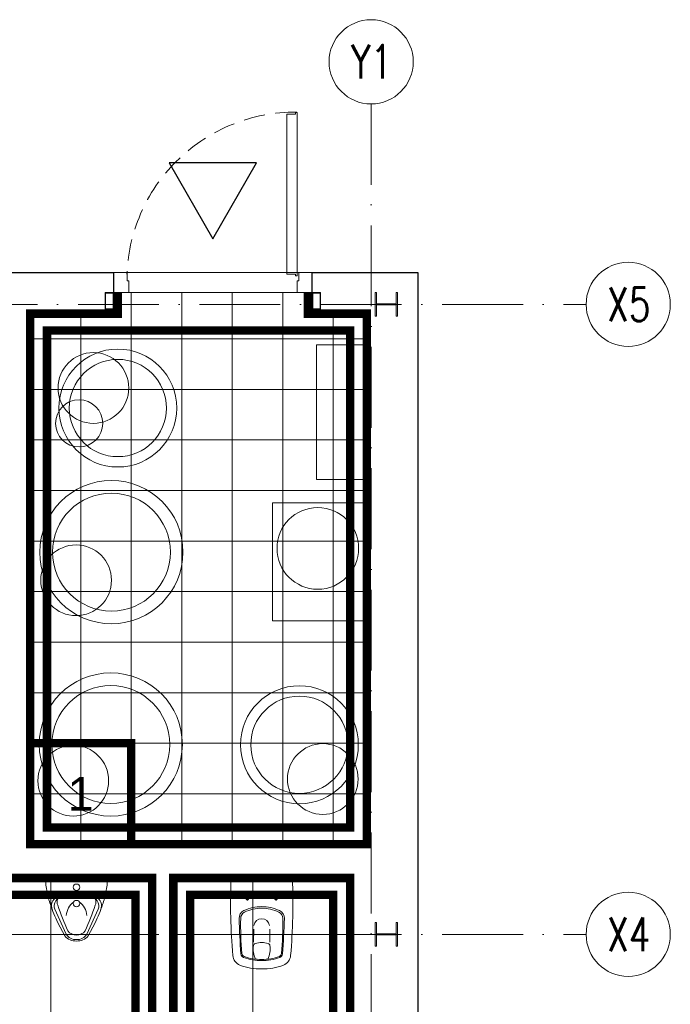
# Model space of a CAD drawing. Header units: millimetres. Extents: x -2074 to 12588, y -3630 to 101167.
# Tile 80 of 256: x 2961 to 3347, y -1325 to -740. Entities that reach past the tile are written whole.
import ezdxf
from ezdxf.enums import TextEntityAlignment as Align

# ---------------------------------------------------------------- set-up
doc = ezdxf.new("R2010")
doc.units = ezdxf.units.MM
for name, pattern in [('ACAD_ISO10W100', [18, 12, -3, 0, -3]), ('AM_DIN_G_W050', [13.75, 9.75, -1.5, 1, -1.5]), ('CONTINOUS', [0]), ('DASH', [0.75, 0.5, -0.25]), ('DASHED', [19.05, 12.7, -6.35])]:
    doc.linetypes.add(name, pattern=pattern)
for name, color, linetype, lineweight in [('MultiEnergy_bufory', 8, 'Continuous', 20), ('SelinAr_BUD_drzwi okna', 7, 'Continuous', 18), ('SelinAr_BUD_osie', 8, 'ACAD_ISO10W100', 18), ('SelinAr_BUD_posadzka', 7, 'Continuous', 20), ('SelinAr_BUD_posadzka cokoły', 5, 'Continuous', 18), ('SelinAr_BUD_posadzka okładziny ścienne', 5, 'Continuous', 20), ('SelinAr_BUD_ściany', 7, 'Continuous', 25), ('SelinAr_K_stal', 7, 'Continuous', 20), ('SelinAr_WYP_armatura', 8, 'Continuous', 18)]:
    doc.layers.add(name, color=color, linetype=linetype, lineweight=lineweight)
doc.styles.add('Arch-Dim', font='romans.shx', dxfattribs={"width": 0.75})
doc.styles.get("Standard").update_dxf_attribs({"font": 'arial.ttf'})
doc.linetypes.add('_EL_VEDENI_NN_NADZ', pattern='A,0.39,-0.59,[109,cadkon.shx,S=0.2,R=0,X=0,Y=0],-1.97,0.39,-0.39', length=3.73)

# ---------------------------------------------------------------- blocks, each defined once
blk = doc.blocks.new('*U392')
at = {"ltscale": 4}
blk.add_line((0, 50), (0, -1730), dxfattribs=at)
at = {"linetype": 'CONTINOUS'}
blk.add_circle((0, 75), 25, dxfattribs=at)
at = {"style": 'Arch-Dim', "width": 0.75}
blk.add_text('Y1', height=20, dxfattribs=at).set_placement((0.35, 75), align=Align.MIDDLE)
blk = doc.blocks.new('swasaS')
for p, q in [((-571.72, 794.32), (-536.22, 794.32)), ((-558.74, 763.98), (-558.86, 756.2)), ((-549.2, 763.84), (-549.08, 756.2))]:
    blk.add_line(p, q)
at = {"linetype": 'AM_DIN_G_W050', "ltscale": 2}
for p, q in [((-563.42, 781.82), (-561.52, 781.82)), ((-562.47, 782.77), (-562.47, 780.87)), ((-544.52, 781.82), (-546.42, 781.82)), ((-545.47, 782.77), (-545.47, 780.87))]:
    blk.add_line(p, q, dxfattribs=at)
for centre in [(-562.47, 781.82), (-545.47, 781.82)]:
    blk.add_circle(centre, 0.75)
for centre, radius, start, end in [((-191.29, 779.94), 381.18, 177.91016, 184.76703), ((-571.72, 793.82), 0.5, 90, 177.91016), ((-916.65, 779.94), 381.18, 355.23297, 2.08984), ((-536.22, 793.82), 0.5, 2.08984, 90), ((-562.42, 770.42), 5, 115.39601, 181.50441), ((-562.42, 770.42), 4.03, 115.39601, 181.50441), ((-553.97, 752.62), 24.7, 90, 115.39601), ((-553.97, 752.62), 23.73, 90, 115.39601), ((-553.97, 752.62), 24.7, 64.60399, 90), ((-553.97, 752.62), 23.73, 64.60399, 90), ((-545.52, 770.42), 4.03, 358.49559, 64.60399), ((-545.52, 770.42), 5, 358.49559, 64.60399), ((-169.59, 780.74), 397.96, 181.50441, 184.53552), ((-362.11, 766.69), 204.38, 178.98499, 184.83896), ((-553.97, 765.32), 4.76, 10.42331, 169.57669), ((-745.84, 766.69), 204.38, 355.16104, 1.01501), ((-938.35, 780.74), 397.96, 355.46448, 358.49559), ((-545.7, 752.02), 13.32, 170.30627, 206.24947), ((-557.35, 754.01), 1.5, 106.90406, 170.30627), ((-554.1, 743.32), 12.67, 89.41162, 106.90406), ((-553.84, 743.32), 12.67, 73.09594, 90.58838), ((-562.24, 752.02), 13.32, 333.75053, 9.69373), ((-550.59, 754.01), 1.5, 9.69373, 73.09594), ((-564.45, 748.89), 6.73, 185.3335, 248.37553), ((-563.82, 749.46), 2.5, 184.53552, 249.23062), ((-563.76, 749.62), 2, 184.83896, 249.23139), ((-544.18, 749.62), 2, 290.76861, 355.16104), ((-544.13, 749.46), 2.5, 290.76938, 355.46448), ((-543.49, 748.89), 6.73, 291.62447, 354.6665), ((-554.8, 773.23), 32.92, 248.37553, 271.44756), ((-554.79, 773.28), 27.97, 249.2403, 271.67765), ((-554.79, 773.28), 27.3, 249.23139, 271.67765), ((-553.15, 773.28), 27.97, 268.32235, 290.7597), ((-553.14, 773.23), 32.92, 268.55244, 291.62447), ((-553.15, 773.28), 27.3, 268.32235, 290.76861)]:
    blk.add_arc(centre, radius, start, end)
blk = doc.blocks.new('*U393')
at = {"ltscale": 4}
blk.add_line((-50, 0), (1405.4, 0), dxfattribs=at)
at = {"linetype": 'CONTINOUS'}
blk.add_circle((1430.4, 0), 25, dxfattribs=at)
at = {"linetype": 'ByBlock', "style": 'Arch-Dim', "width": 0.75}
blk.add_text('X5', height=20, dxfattribs=at).set_placement((1430.75, 0), align=Align.MIDDLE)
blk = doc.blocks.new('*U394')
at = {"ltscale": 4}
blk.add_line((-50, 0), (1405.4, 0), dxfattribs=at)
at = {"linetype": 'CONTINOUS'}
blk.add_circle((1430.4, 0), 25, dxfattribs=at)
at = {"linetype": 'ByBlock', "style": 'Arch-Dim', "width": 0.75}
blk.add_text('X4', height=20, dxfattribs=at).set_placement((1430.75, 0), align=Align.MIDDLE)
blk = doc.blocks.new('Pisuar_NOVA_PRO_Alex_66000')
for points in [[(0, 0), (-18.75, 0, 0.003383), (-17.47, -8.41, 0.038537), (-15.48, -15.79, 0.0339), (-11.01, -26.57), (-6.93, -34.43, 0.227531), (0, -37.43, 1.59566)], [(0, 0), (18.75, 0, -0.003383), (17.47, -8.41, -0.038537), (15.48, -15.79, -0.0339), (11.01, -26.57), (6.93, -34.43, -0.227531), (0, -37.43, -1.59566)], [(0, -10.56), (-8.53, -10.56, 0.286387), (-14.54, -14.31, 0.174001), (-14.36, -18.91, 0.834558)], [(0, -11.31), (-7.93, -11.31, 0.532569), (-12.84, -18.61), (-6.15, -33.39, 0.272416), (0, -36.58, 5.282291)], [(0, -10.56), (8.53, -10.56, -0.286387), (14.54, -14.31, -0.174001), (14.36, -18.91, -0.834558)], [(0, -11.31), (7.93, -11.31, -0.532569), (12.84, -18.61), (6.15, -33.39, -0.272416), (0, -36.58, -5.282291)], [(0, -33.91, -0.229597), (-5.11, -31.43, -0.019476), (-11.17, -16.18, -0.130671), (-11.37, -12.58, -10.816378)], [(0, -33.91, 0.229597), (5.11, -31.43, 0.019476), (11.17, -16.18, 0.130671), (11.37, -12.58, 10.816378)]]:
    blk.add_lwpolyline(points, format="xyb")
for centre in [(0, -5.5), (0, -15.18)]:
    blk.add_circle(centre, 1.9)
for centre, start, end in [((4.73, -23.01), 126.01197, 175.62486), ((-4.73, -23.01), 4.37514, 53.98803)]:
    blk.add_arc(centre, 10.84, start, end)
blk = doc.blocks.new('ewerwerwerwe')
at = {"layer": 'MultiEnergy_bufory', "ltscale": 1000}
for points in [[(3167.16, 2066.74), (3137.16, 2066.74), (3137.16, 1986.74), (3167.16, 1986.74)], [(3164.98, 1972.87), (3164.98, 1902.87), (3110.98, 1902.87), (3110.98, 1972.87)]]:
    blk.add_lwpolyline(points, close=True, dxfattribs=at)
for centre, radius in [((3019.21, 2029.21), 35), ((3004.69, 2041.12), 21), ((3019.21, 2029.21), 28.87), ((2996.22, 2020.12), 14), ((3015.4, 1943.68), 42.5), ((3015.4, 1943.68), 35), ((3137.98, 1945.87), 24.23), ((2994.42, 1926.96), 21), ((3015.03, 1829.47), 42.5), ((3015.03, 1829.47), 35), ((3127.05, 1829.33), 35), ((3127.05, 1829.33), 28.87), ((3140.96, 1808.98), 21), ((2992.73, 1807.97), 21)]:
    blk.add_circle(centre, radius, dxfattribs=at)
at = {"layer": 'SelinAr_BUD_drzwi okna'}
for points in [[(3125.66, 2204.74), (3125.66, 2107.74), (3124.66, 2107.74), (3124.66, 2108.74), (3119.66, 2108.74), (3119.66, 2203.74), (3124.66, 2203.74), (3124.66, 2204.74)], [(3025.66, 2097.74), (3016.66, 2097.74), (3016.66, 2109.74), (3024.66, 2109.74), (3024.66, 2104.74), (3025.66, 2104.74)], [(3125.66, 2097.74), (3134.66, 2097.74), (3134.66, 2109.74), (3126.66, 2109.74), (3126.66, 2104.74), (3125.66, 2104.74)]]:
    blk.add_lwpolyline(points, close=True, dxfattribs=at)
blk.add_lwpolyline([(3024.66, 2109.74), (3126.66, 2109.74)], dxfattribs=at)
at = {"layer": 'SelinAr_BUD_drzwi okna', "linetype": 'DASHED'}
blk.add_arc((3124.66, 2104.74), 100.12, 89.54163, 177.70756, dxfattribs=at)
at = {"layer": 'SelinAr_BUD_ściany'}
blk.add_lwpolyline([(3101.64, 2174.74), (3049.68, 2174.74), (3075.66, 2129.74)], close=True, dxfattribs=at)
for points in [[(3157.16, 1630.24), (3157.16, 1750.24), (3052.16, 1750.24), (3052.16, 1630.24)], [(3039.66, 1522.24), (3039.66, 1750.24), (2827.16, 1750.24), (2827.16, 1522.24)], [(2360.16, 2109.74), (3016.66, 2109.74), (3016.66, 2097.74), (3019.16, 2097.74), (3019.16, 2085.24), (2967.16, 2085.24), (2967.16, 1770.24), (3167.16, 1770.24), (3167.16, 2085.24), (3132.16, 2085.24), (3132.16, 2097.74), (3134.66, 2097.74), (3134.66, 2109.74), (3197.36, 2109.74), (3197.36, 1344.74)]]:
    blk.add_lwpolyline(points, dxfattribs=at)
at = {"layer": 'SelinAr_K_stal'}
for points in [[(3011.66, 2087.74), (3016.66, 2087.74), (3016.66, 2097.74), (3011.66, 2097.74)], [(3011.96, 2088.04), (3016.36, 2088.04), (3016.36, 2097.44), (3011.96, 2097.44)], [(3134.66, 2087.74), (3139.66, 2087.74), (3139.66, 2097.74), (3134.66, 2097.74)], [(3134.96, 2088.04), (3139.36, 2088.04), (3139.36, 2097.44), (3134.96, 2097.44)], [(3185.36, 2097.74), (3184.51, 2097.74), (3184.51, 2091.02), (3172.91, 2091.02), (3172.91, 2097.74), (3172.06, 2097.74), (3172.06, 2083.74), (3172.91, 2083.74), (3172.91, 2090.47), (3184.51, 2090.47), (3184.51, 2083.74), (3185.36, 2083.74)], [(3185.36, 1723.74), (3184.51, 1723.74), (3184.51, 1717.02), (3172.91, 1717.02), (3172.91, 1723.74), (3172.06, 1723.74), (3172.06, 1709.74), (3172.91, 1709.74), (3172.91, 1716.47), (3184.51, 1716.47), (3184.51, 1709.74), (3185.36, 1709.74)]]:
    blk.add_lwpolyline(points, close=True, dxfattribs=at)
at = {"layer": 'SelinAr_BUD_osie'}
for name, p in [('*U392', (3169.66, 2159.74)), ('*U393', (1891.96, 2090.74)), ('*U394', (1891.96, 1716.74))]:
    blk.add_blockref(name, p, dxfattribs=at)
at = {"layer": 'SelinAr_WYP_armatura'}
for name, p in [('Pisuar_NOVA_PRO_Alex_66000', (2994.66, 1750.24)), ('swasaS', (3658.63, 955.92))]:
    blk.add_blockref(name, p, dxfattribs=at)

msp = doc.modelspace()

# ---------------------------------------------------------------- block references
msp.add_blockref('ewerwerwerwe', (0, -3000))

# ---------------------------------------------------------------- next in the draw order: linework, layer by layer
at = {"layer": 'SelinAr_BUD_posadzka'}
msp.add_lwpolyline([(3019.157, -914.759), (2967.157, -914.759), (2967.157, -1229.759), (3167.157, -1229.759), (3167.157, -914.759), (3132.157, -914.759), (3132.157, -902.259), (3019.157, -902.259)], close=True, dxfattribs=at)
for points in [[(3027.157, -1229.759), (3027.157, -902.259)], [(3057.157, -1229.759), (3057.157, -902.259)], [(3087.157, -1229.759), (3087.157, -902.259)], [(3117.157, -1229.759), (3117.157, -902.259)], [(2997.157, -1229.759), (2997.157, -914.759)], [(3147.157, -1229.759), (3147.157, -914.759)], [(2967.157, -929.759), (3167.157, -929.759)], [(2967.157, -959.759), (3167.157, -959.759)], [(2967.157, -989.759), (3167.157, -989.759)], [(2967.157, -1019.759), (3167.157, -1019.759)], [(2967.157, -1049.759), (3167.157, -1049.759)], [(2967.157, -1079.759), (3167.157, -1079.759)], [(2967.157, -1109.759), (3167.157, -1109.759)], [(2967.157, -1139.759), (3167.157, -1139.759)], [(2967.157, -1169.759), (3167.157, -1169.759)], [(2967.157, -1199.759), (3167.157, -1199.759)], [(3039.655, -1477.758), (3039.657, -1249.759), (2827.157, -1249.759), (2827.157, -1477.759)], [(2979.354, -1477.759), (2979.354, -1249.759)], [(3157.157, -1369.759), (3157.157, -1249.759), (3052.157, -1249.759), (3052.157, -1369.759)], [(3099.354, -1642.759), (3099.354, -1249.759)], [(3039.656, -1283.259), (2827.157, -1283.259)], [(3157.157, -1283.259), (3052.157, -1283.259)]]:
    msp.add_lwpolyline(points, dxfattribs=at)
at = {"layer": 'SelinAr_BUD_posadzka', "linetype": 'DASH', "ltscale": 20, "const_width": 5}
msp.add_lwpolyline([(2967.157, -1169.759), (3027.157, -1169.759), (3027.157, -1229.759), (2967.157, -1229.759)], close=True, dxfattribs=at)
at = {"layer": 'SelinAr_BUD_posadzka cokoły', "linetype": 'DASH', "ltscale": 50, "const_width": 5}
msp.add_lwpolyline([(3019.157, -902.259), (3019.157, -914.759), (2967.157, -914.759), (2967.157, -1229.759), (3167.157, -1229.759), (3167.157, -914.759), (3132.157, -914.759), (3132.157, -902.259)], dxfattribs=at)
at = {"layer": 'SelinAr_BUD_posadzka cokoły', "linetype": '_EL_VEDENI_NN_NADZ', "ltscale": 3, "const_width": 5}
for points in [[(2937.157, -1477.759), (3039.655, -1477.758), (3039.655, -1249.759), (2827.157, -1249.759), (2827.157, -1477.759), (2837.157, -1477.759)], [(3149.657, -1369.759), (3157.157, -1369.759), (3157.157, -1249.759), (3052.157, -1249.759), (3052.157, -1369.759), (3059.657, -1369.759)]]:
    msp.add_lwpolyline(points, dxfattribs=at)
at = {"layer": 'SelinAr_BUD_posadzka okładziny ścienne', "color": 55, "linetype": 'CONTINOUS', "ltscale": 0.2, "const_width": 5}
msp.add_lwpolyline([(3157.157, -924.759), (2977.157, -924.759), (2977.157, -1219.759), (3157.157, -1219.759)], close=True, dxfattribs=at)
at = {"layer": 'SelinAr_BUD_posadzka okładziny ścienne', "color": 30, "linetype": 'CONTINOUS', "ltscale": 0.2, "const_width": 5}
for points in [[(2837.157, -1467.759), (3029.655, -1467.758), (3029.655, -1259.759), (2837.157, -1259.759)], [(3147.157, -1359.759), (3147.157, -1259.759), (3062.157, -1259.759), (3062.157, -1359.759)]]:
    msp.add_lwpolyline(points, close=True, dxfattribs=at)

# ---------------------------------------------------------------- next in the draw order: texts
at = {"layer": 'SelinAr_BUD_posadzka', "linetype": 'DASH', "ltscale": 20, "insert": (2997.157, -1199.759), "char_height": 20, "width": 17.98637, "attachment_point": 5}
msp.add_mtext('1', dxfattribs=at)

doc.saveas('drawing.dxf')
